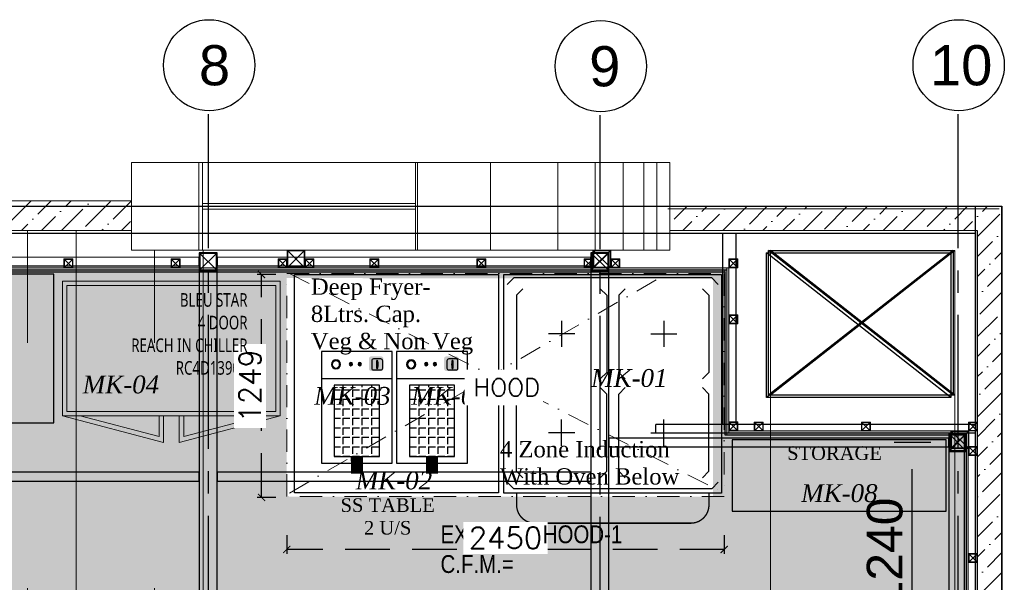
# Model space of a CAD drawing. Header units: inches. Extents: x -1008743 to -388065, y -1380311 to -642022.
# Tile 72 of 85: x -517280 to -511766, y -666294 to -663141. Entities that reach past the tile are written whole.
import ezdxf
from ezdxf.xclip import XClip

# ---------------------------------------------------------------- set-up
doc = ezdxf.new("R2010")
doc.units = ezdxf.units.IN
doc.header["$LTSCALE"] = 1000
doc.header["$MEASUREMENT"] = 0
doc.header["$XCLIPFRAME"] = 0
doc.header["$PDMODE"] = 35
for name, pattern in [('CENTER2', [1.125, 0.75, -0.125, 0.125, -0.125]), ('General Arrangement Plan$0$( Hidden )', [0.375, 0.25, -0.125]), ('General Arrangement Plan$0$DASHDOT', [1, 0.5, -0.25, 0, -0.25]), ('General Arrangement Plan$1$.5', [2, 0.5, -0.5, 0.5, -0.5]), ('General Arrangement Plan$1$CORES & SETBACK$0$HIDDEN', [0.375, 0.25, -0.125]), ('General Arrangement Plan$1$HIDDEN', [0.375, 0.25, -0.125]), ('HIDDEN', [0.375, 0.25, -0.125])]:
    doc.linetypes.add(name, pattern=pattern)
for name, color, linetype in [('A-ANNO-DIMS-30', 7, 'Continuous'), ('General Arrangement Plan$1$Equipment', 5, 'Continuous'), ('General Arrangement Plan$1$Equipment Name', 7, 'Continuous'), ('General Arrangement Plan$1$IDS-DOOR', 45, 'Continuous'), ('General Arrangement Plan$1$wall', 7, 'Continuous'), ('IFF-35 HEAVY', 100, 'Continuous'), ('M-HVAC-INSULATION', 7, 'Continuous'), ('wall', 7, 'Continuous')]:
    doc.layers.add(name, color=color, linetype=linetype)
for name, color, linetype, lineweight in [('General Arrangement Plan$0$Exhaust Hood', 6, 'Continuous', 13), ('General Arrangement Plan$0$KITCHEN EQUIPMENT', 74, 'Continuous', 15), ('General Arrangement Plan$0$TEXT', 7, 'Continuous', 5), ('General Arrangement Plan$1$BEAM', 113, 'Continuous', 9), ('General Arrangement Plan$1$MEI- EXISTING WALLS', 1, 'Continuous', 15), ('General Arrangement Plan$1$PLASTER', 252, 'Continuous', 13), ('General Arrangement Plan$1$TILES', 104, 'Continuous', 9), ('General Arrangement Plan$1$TXT', 6, 'Continuous', 20), ('General Arrangement Plan$1$Wall Hatch', 8, 'Continuous', 0), ('HVAC EXISTING DUCT', 26, 'Continuous', 15), ('MEI- EXISTING WALLS', 1, 'Continuous', 15)]:
    doc.layers.add(name, color=color, linetype=linetype, lineweight=lineweight)
doc.layers.add('General Arrangement Plan$1$MH- (Structural Elements)Strc-4', color=7, linetype='Continuous', lineweight=0, true_color=0xb85b00)
doc.layers.add('General Arrangement Plan$1$MS', color=7, linetype='Continuous', lineweight=0, true_color=0x3c5977)
doc.styles.add('ARIAL', font='arial.ttf')
doc.styles.add('C-ARIAL', font='arial.ttf')
doc.styles.add('General Arrangement Plan$1$Standard', font='ARIALN.TTF')
doc.styles.add('General Arrangement Plan$1$style12', font='BOOKOSI.TTF')
doc.styles.get("Standard").update_dxf_attribs({"font": 'txt.shx'})
doc.dimstyles.new('S-50', dxfattribs={"dimtxt": 200, "dimasz": 150, "dimexe": 100, "dimexo": 100, "dimgap": 50, "dimtad": 1, "dimdec": 0, "dimzin": 0, "dimdsep": 46, "dimtxsty": 'ARIAL', "dimblk1": 'ARCHTICK', "dimblk2": 'ARCHTICK', "dimcen": 0.09, "dimdle": 100, "dimclrd": 8, "dimclre": 8, "dimclrt": 6, "dimadec": 0, "dimazin": 0, "dimtfac": 1, "dimtdec": 0, "dimtofl": 0, "dimtmove": 0, "dimatfit": 3, "dimfxl": 1, "dimtolj": 1, "dimtzin": 0, "dimlwd": -1, "dimarcsym": 0})
doc.dimstyles.new('TFS-Dim', dxfattribs={"dimtxt": 120, "dimasz": 40, "dimexe": 25, "dimexo": 25, "dimgap": 4.5, "dimtad": 1, "dimdec": 0, "dimzin": 0, "dimdsep": 46, "dimtxsty": 'Standard', "dimblk": 'ARCHTICK', "dimcen": 0.09, "dimdle": 2, "dimclrd": 256, "dimclre": 8, "dimadec": 0, "dimazin": 0, "dimtfac": 1, "dimtdec": 0, "dimtofl": 0, "dimtmove": 1, "dimatfit": 3, "dimfxl": 1, "dimtolj": 1, "dimtzin": 0, "dimlwd": -1, "dimlwe": -1, "dimarcsym": 0})
pattern_1 = [(45, (0, 0), (42.09495, 154.34815), [198.4375, -39.6875, 0, -39.6875])]
pattern_2 = [(45, (0, 0), (1e-12, 8.838834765), [6.25, -6.25]), (135, (4.4194, 4.4194), (-8.838834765, 1e-12), [6.25, -6.25])]
pattern_3 = [(172.5, (-726867.071, -969433.78), (-6.58963561, -7.03506592), [0, -7.6, 0, -8.5, 0, -8.125]), (142.5, (-726867.071, -969433.78), (-16.23489865, -3.72068755), [0, -4.1, 0, -6.85, 0, -2.625]), (102.5, (-726862.722, -969438.128), (-11.030161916, 10.990146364), [0, -2.5, 0, -9, 0, -11.75]), (92.5, (-726862.722, -969438.128), (-13.73131425, 7.52521082), [0, -1.25, 0, -5.9, 0, -6.75])]

# ---------------------------------------------------------------- blocks, each defined once
blk = doc.blocks.new('General Arrangement Plan$1$VDVEV')
at = {"layer": 'General Arrangement Plan$1$MH- (Structural Elements)Strc-4', "lineweight": 5}
blk.add_lwpolyline([(490.4, 2629.6), (490.4, 3005.2), (0, 3005.2), (0, 2629.6)], dxfattribs=at)
at = {"layer": 'General Arrangement Plan$1$MH- (Structural Elements)Strc-4', "lineweight": 9}
for points in [[(490.4, 2608.7), (490.4, 2629.6), (0, 2629.6), (0, 2608.7)], [(490.4, 1419.1), (0, 1419.1), (0, 1408.7), (490.4, 1408.7)]]:
    blk.add_lwpolyline(points, close=True, dxfattribs=at)
for points in [[(0, 2608.7), (0, 1419.1)], [(229.6, 1419.1), (229.6, 2608.7)], [(260.9, 1419.1), (260.9, 2608.7)], [(490.4, 1419.1), (490.4, 2608.7)], [(0, 1408.7), (0, 0), (490.4, 0), (490.4, 1408.7)], [(0, 1001.7), (490.4, 1001.7)]]:
    blk.add_lwpolyline(points, dxfattribs=at)
at = {"layer": 'General Arrangement Plan$1$MH- (Structural Elements)Strc-4', "lineweight": 0}
for points in [[(0, 626.1), (490.4, 626.1)], [(0, 417.4), (490.4, 417.4)], [(0, 260.9), (490.4, 260.9)], [(0, 146.1), (490.4, 146.1)], [(0, 73), (490.4, 73)]]:
    blk.add_lwpolyline(points, dxfattribs=at)
blk = doc.blocks.new('General Arrangement Plan$1$A$C08D46EED')
at = {"lineweight": 0}
for p, q in [((-523.2, 710.2), (-440.8, 609.6)), ((-1219.8, 140, 0), (-1137.4, 39.4))]:
    blk.add_line(p, q, dxfattribs=at)
at = {"linetype": 'Continuous', "lineweight": 0, "const_width": 6}
blk.add_lwpolyline([(-440.8, 609.6), (-523.2, 710.2), (-569.6, 672.2), (-525.3, 618), (-513.6, 627.5), (-475.6, 581.1)], close=True, dxfattribs=at)
blk.add_lwpolyline([(-440.8, 609.6), (-523.2, 710.2), (-569.6, 672.2), (-525.3, 618), (-513.6, 627.5), (-475.6, 581.1)], close=True, dxfattribs=at)
at = {"lineweight": 0}
blk.add_lwpolyline([(-513.6, 627.5), (-560.1, 589.5), (-46.4, -38), (0, 0)], close=True, dxfattribs=at)
blk.add_lwpolyline([(-513.6, 627.5), (-560.1, 589.5), (-46.4, -38), (0, 0)], close=True, dxfattribs=at)
at = {"linetype": 'Continuous', "lineweight": 0, "const_width": 6, "elevation": 0}
blk.add_lwpolyline([(-1138.2, 38.8), (-1220.6, 139.4), (-1174.1, 177.4), (-1129.8, 123.2), (-1141.4, 113.7), (-1103.4, 67.3)], close=True, dxfattribs=at)
blk.add_lwpolyline([(-1138.2, 38.8), (-1220.6, 139.4), (-1174.1, 177.4), (-1129.8, 123.2), (-1141.4, 113.7), (-1103.4, 67.3)], close=True, dxfattribs=at)
at = {"color": 8, "linetype": 'General Arrangement Plan$1$HIDDEN', "ltscale": 0.025}
blk.add_arc((-511.6, 632, 0), 815.6, 219.45, 304.7707, dxfattribs=at)
blk = doc.blocks.new('General Arrangement Plan$1$A$C974a59a5')
at = {"layer": 'General Arrangement Plan$1$Equipment', "linetype": 'Continuous'}
h = blk.add_hatch(color=2, dxfattribs=at)
h.dxf.hatch_style = 1
h.paths.add_polyline_path([(41, -17.4, 0.414214), (32.1, -26.4), (32.1, -62.2, 0.414214), (41, -71.1), (76.9, -71.1, 0.414214), (85.8, -62.2), (85.8, -26.4, 0.414214), (76.9, -17.4)])
h = blk.add_hatch(color=256, dxfattribs=at)
h.dxf.hatch_style = 1
h.paths.add_polyline_path([(223.5, -46.9, 1), (189.8, -46.9, 1)])
h.paths.add_polyline_path([(220.2, -46.9, 1), (193.1, -46.9, 1)], flags=16)
h = blk.add_hatch(color=1, dxfattribs=at)
h.dxf.hatch_style = 1
h.paths.add_polyline_path([(113.1, -45.6, -1), (125.3, -45.6, -1)])
h = blk.add_hatch(color=2, dxfattribs=at)
h.dxf.hatch_style = 1
h.paths.add_polyline_path([(145.5, -45.6, -1), (157.6, -45.6, -1)])
h = blk.add_hatch(dxfattribs=at)
h.set_pattern_fill('ANGLE', color=251, scale=5, angle=180)
h.set_pattern_definition([(180, (-22665710.864, 7389292.22), (-4e-15, -34.925), [25.4, -9.525]), (270, (-22665710.864, 7389292.22), (34.925, -6e-15), [25.4, -9.525])])
h.paths.add_polyline_path([(47.1, -385), (212.9, -385), (212.9, -123.5), (47.1, -123.5)])
blk.add_line((0, -100), (260, -100), dxfattribs=at)
for points in [[(0, 0), (260, 0), (260, -410), (0, -410)], [(47.1, -123.5), (212.9, -123.5), (212.9, -385), (47.1, -385)]]:
    blk.add_lwpolyline(points, close=True, dxfattribs=at)
blk.add_lwpolyline([(41.4, -26.7), (68.5, -26.7, -0.414214), (75.2, -33.4), (75.2, -60.5, -0.414214), (68.5, -67.2), (41.4, -67.2, -0.414214), (34.7, -60.5), (34.7, -33.4, -0.414214)], format="xyb", close=True, dxfattribs=at)
at = {"layer": 'General Arrangement Plan$1$Equipment', "const_width": 44.2}
blk.add_lwpolyline([(130, -385), (129.7, -449)], dxfattribs=at)
at = {"layer": 'General Arrangement Plan$1$Equipment', "linetype": 'Continuous'}
for centre, radius in [((206.6, -46.9), 16.9), ((206.6, -46.9), 13.5), ((119.2, -45.6), 6.08), ((151.5, -45.6), 6.08)]:
    blk.add_circle(centre, radius, dxfattribs=at)
blk.add_ellipse((54.9, -46.9), major_axis=(0, -16), ratio=0.192581, dxfattribs=at)
blk = doc.blocks.new('General Arrangement Plan$1$A$C46ca8d90')
at = {"layer": 'General Arrangement Plan$1$Equipment', "color": 251}
for p, q in [((-787.9, 767.3, 0.7), (-763.6, 791.5, 0.7)), ((-763.6, 791.5, 0.7), (-36.4, 791.5, 0.7)), ((-12.1, 767.3, 0.7), (-36.4, 791.5, 0.7)), ((-753.3, 727.6, 0.7), (-730, 751, 0.7)), ((-753.3, 727.6, 0.7), (-753.3, 443.4, 0.7)), ((-445.8, 751, 0.7), (-422.4, 727.6, 0.7)), ((-422.4, 727.6, 0.7), (-422.4, 443.4, 0.7)), ((-354.2, 751, 0.7), (-377.6, 727.6, 0.7)), ((-377.6, 727.6, 0.7), (-377.6, 443.4, 0.7)), ((-46.7, 727.6, 0.7), (-70, 751, 0.7)), ((-46.7, 727.6, 0.7), (-46.7, 443.4, 0.7)), ((-587.9, 633.6, 0.7), (-587.9, 537.3, 0.7)), ((-212.1, 633.6, 0.7), (-212.1, 537.3, 0.7)), ((-539.7, 585.5, 0.7), (-636, 585.5, 0.7)), ((-260.3, 585.5, 0.7), (-164, 585.5, 0.7)), ((-753.3, 443.4, 0.7), (-730, 420, 0.7)), ((-422.4, 443.4, 0.7), (-445.8, 420, 0.7)), ((-377.6, 443.4, 0.7), (-354.2, 420, 0.7)), ((-46.7, 443.4, 0.7), (-70, 420, 0.7)), ((-753.3, 364, 0.7), (-730, 387.4, 0.7)), ((-753.3, 79.7, 0.7), (-753.3, 364, 0.7)), ((-422.4, 364, 0.7), (-445.8, 387.4, 0.7)), ((-422.4, 79.7, 0.7), (-422.4, 364, 0.7)), ((-377.6, 364, 0.7), (-354.2, 387.4, 0.7)), ((-377.6, 79.7, 0.7), (-377.6, 364, 0.7)), ((-46.7, 364, 0.7), (-70, 387.4, 0.7)), ((-46.7, 79.7, 0.7), (-46.7, 364, 0.7)), ((-587.9, 173.7, 0.7), (-587.9, 270, 0.7)), ((-212.1, 173.7, 0.7), (-212.1, 270, 0.7)), ((-539.7, 221.8, 0.7), (-636, 221.8, 0.7)), ((-260.3, 221.8, 0.7), (-164, 221.8, 0.7)), ((-753.3, 79.7, 0.7), (-730, 56.3, 0.7)), ((-445.8, 56.3, 0.7), (-422.4, 79.7, 0.7)), ((-354.2, 56.3, 0.7), (-377.6, 79.7, 0.7)), ((-46.7, 79.7, 0.7), (-70, 56.3, 0.7)), ((-787.9, 40, 0.7), (-763.6, 15.8, 0.7)), ((-12.1, 40, 0.7), (-36.4, 15.8, 0.7)), ((-763.6, 15.8, 0.7), (-36.4, 15.8, 0.7))]:
    blk.add_line(p, q, dxfattribs=at)
at = {"layer": 'General Arrangement Plan$1$Equipment'}
blk.add_lwpolyline([(-800, 0), (0, 0), (0, 803.7), (-800, 803.7)], close=True, dxfattribs=at)
blk = doc.blocks.new('General Arrangement Plan$1$A$C0642dd72')
at = {"layer": 'General Arrangement Plan$1$MS', "ltscale": 10}
for p, q in [((10587.9, 12649.7), (10687.9, 12749.7)), ((10687.9, 12649.7), (10587.9, 12749.7)), ((12300.7, 12649.7), (12400.7, 12749.7)), ((12400.7, 12649.7), (12300.7, 12749.7)), ((14305.3, 11636.5), (14405.3, 11736.5)), ((14405.3, 11636.5), (14305.3, 11736.5))]:
    blk.add_line(p, q, dxfattribs=at)
for points in [[(10587.9, 12649.7), (10687.9, 12649.7), (10687.9, 12749.7), (10587.9, 12749.7)], [(10591.9, 12653.7), (10683.9, 12653.7), (10683.9, 12745.7), (10591.9, 12745.7)], [(12300.7, 12649.7), (12400.7, 12649.7), (12400.7, 12749.7), (12300.7, 12749.7)], [(12304.7, 12653.7), (12396.7, 12653.7), (12396.7, 12745.7), (12304.7, 12745.7)], [(14305.3, 11636.5), (14405.3, 11636.5), (14405.3, 11736.5), (14305.3, 11736.5)], [(14309.3, 11640.5), (14401.3, 11640.5), (14401.3, 11732.5), (14309.3, 11732.5)]]:
    blk.add_lwpolyline(points, close=True, dxfattribs=at)
blk = doc.blocks.new('*U464')
at = {"layer": 'General Arrangement Plan$1$TILES'}
h = blk.add_hatch(dxfattribs=at)
h.set_pattern_fill('ZIGZAG', color=256, scale=50, angle=45)
h.set_pattern_definition(pattern_2)
h.paths.add_polyline_path([(98753.1, -853991.2), (98753.1, -854001.2), (105382.5, -854001.2), (105382.5, -853991.2)])
blk.add_lwpolyline([(105382.5, -854001.2), (105382.5, -853991.2), (98753.1, -853991.2), (98753.1, -854001.2)], close=True, dxfattribs=at)
blk = doc.blocks.new('*U465')
at = {"layer": 'General Arrangement Plan$1$PLASTER'}
h = blk.add_hatch(dxfattribs=at)
h.set_pattern_fill('AR-SAND', color=256, scale=5, angle=90)
h.set_pattern_definition(pattern_3)
h.paths.add_polyline_path([(119264.1, -848190.3), (119264.1, -848202.3), (127101.9, -848202.3), (127101.9, -848190.3)])
blk.add_lwpolyline([(127101.9, -848202.3), (127101.9, -848190.3), (119264.1, -848190.3), (119264.1, -848202.3)], close=True, dxfattribs=at)
blk = doc.blocks.new('General Arrangement Plan$1$A$C25013FFA')
at = {"layer": 'General Arrangement Plan$1$MS', "linetype": 'General Arrangement Plan$1$CORES & SETBACK$0$HIDDEN', "ltscale": 25}
for p, q in [((-9, 60), (35, 16)), ((35, 60), (-9, 16))]:
    blk.add_line(p, q, dxfattribs=at)
at = {"layer": 'General Arrangement Plan$1$MS', "ltscale": 25}
blk.add_lwpolyline([(-12, 13), (38, 13), (38, 63), (-12, 63)], close=True, dxfattribs=at)
blk.add_lwpolyline([(-12, 13), (38, 13), (38, 63), (-12, 63)], close=True, dxfattribs=at)
at = {"layer": 'General Arrangement Plan$1$MS', "linetype": 'General Arrangement Plan$1$.5', "ltscale": 25}
blk.add_lwpolyline([(-9, 16), (35, 16), (35, 60), (-9, 60)], close=True, dxfattribs=at)
blk = doc.blocks.new('*U467')
at = {"layer": 'General Arrangement Plan$1$TILES'}
h = blk.add_hatch(dxfattribs=at)
h.set_pattern_fill('ZIGZAG', color=256, scale=50, angle=45)
h.set_pattern_definition(pattern_2)
h.paths.add_polyline_path([(98763.1, -853991.2), (98763.1, -854001.2), (100018.5, -854001.2), (100018.5, -853991.2)])
blk.add_lwpolyline([(100018.5, -854001.2), (100018.5, -853991.2), (98763.1, -853991.2), (98763.1, -854001.2)], close=True, dxfattribs=at)
blk = doc.blocks.new('*U468')
at = {"layer": 'General Arrangement Plan$1$PLASTER'}
h = blk.add_hatch(dxfattribs=at)
h.set_pattern_fill('AR-SAND', color=256, scale=5, angle=90)
h.set_pattern_definition(pattern_3)
h.paths.add_polyline_path([(119286.1, -848190.3), (119286.1, -848202.3), (120529.6, -848202.3), (120529.6, -848190.3)])
blk.add_lwpolyline([(120529.6, -848202.3), (120529.6, -848190.3), (119286.1, -848190.3), (119286.1, -848202.3)], close=True, dxfattribs=at)
blk = doc.blocks.new('*U469')
at = {"layer": 'General Arrangement Plan$1$TILES'}
h = blk.add_hatch(dxfattribs=at)
h.set_pattern_fill('ZIGZAG', color=256, scale=50, angle=45)
h.set_pattern_definition(pattern_2)
h.paths.add_polyline_path([(99095.5, -853991.2), (99095.5, -854001.2), (100018.5, -854001.2), (100018.5, -853991.2)])
blk.add_lwpolyline([(100018.5, -854001.2), (100018.5, -853991.2), (99095.5, -853991.2), (99095.5, -854001.2)], close=True, dxfattribs=at)
blk = doc.blocks.new('*U470')
at = {"layer": 'General Arrangement Plan$1$PLASTER'}
h = blk.add_hatch(dxfattribs=at)
h.set_pattern_fill('AR-SAND', color=256, scale=5, angle=90)
h.set_pattern_definition(pattern_3)
h.paths.add_polyline_path([(119594.5, -848190.3), (119594.5, -848202.3), (120519.6, -848202.3), (120519.6, -848190.3)])
blk.add_lwpolyline([(120519.6, -848202.3), (120519.6, -848190.3), (119594.5, -848190.3), (119594.5, -848202.3)], close=True, dxfattribs=at)
blk = doc.blocks.new('*U471')
at = {"layer": 'General Arrangement Plan$1$TILES'}
h = blk.add_hatch(dxfattribs=at)
h.set_pattern_fill('ZIGZAG', color=256, scale=50, angle=45)
h.set_pattern_definition(pattern_2)
h.paths.add_polyline_path([(91188.8, -853991.2), (91188.8, -854001.2), (100018.5, -854001.2), (100018.5, -853991.2)])
blk.add_lwpolyline([(100018.5, -854001.2), (100018.5, -853991.2), (91188.8, -853991.2), (91188.8, -854001.2)], close=True, dxfattribs=at)
blk = doc.blocks.new('*U472')
at = {"layer": 'General Arrangement Plan$1$PLASTER'}
h = blk.add_hatch(dxfattribs=at)
h.set_pattern_fill('AR-SAND', color=256, scale=5, angle=90)
h.set_pattern_definition(pattern_3)
h.paths.add_polyline_path([(111689.8, -848190.3), (111689.8, -848202.3), (120539.6, -848202.3), (120539.6, -848190.3)])
blk.add_lwpolyline([(120539.6, -848202.3), (120539.6, -848190.3), (111689.8, -848190.3), (111689.8, -848202.3)], close=True, dxfattribs=at)
blk = doc.blocks.new('General Arrangement Plan')
at = {"layer": 'General Arrangement Plan$1$Wall Hatch', "true_color": 0xc7c8ca}
h = blk.add_hatch(dxfattribs=at)
h.set_pattern_fill('ANSI36', color=9, scale=25)
h.set_pattern_definition(pattern_1)
h.paths.add_polyline_path([(3100.4, 14050.1), (3100.4, 13882.8), (9916.9, 13882.8), (9916.9, 14050.1)])
h = blk.add_hatch(dxfattribs=at)
h.set_pattern_fill('ANSI36', color=9, scale=25)
h.set_pattern_definition(pattern_1)
h.paths.add_polyline_path([(12932.4, 14018.9), (12932.4, 13882.8), (14653.2, 13882.8), (14656, 4873.7), (14791.6, 4873.7), (14788.9, 14018.6)])
at = {"layer": 'General Arrangement Plan$0$Exhaust Hood', "linetype": 'General Arrangement Plan$0$DASHDOT', "ltscale": 0.25}
for p, q in [((10801.2, 12411.9), (12915.8, 13641.9)), ((10801.2, 13641.9), (13236.4, 12411.9))]:
    blk.add_line(p, q, dxfattribs=at)
blk.add_lwpolyline([(13236.4, 13641.9), (13236.4, 12391.9), (10786.2, 12391.9), (10786.2, 13641.9)], close=True, dxfattribs=at)
at = {"layer": 'General Arrangement Plan$0$KITCHEN EQUIPMENT'}
for points in [[(10750.2, 13599.2), (10750.2, 12844.2), (9530.2, 12844.2), (9530.2, 13599.2)], [(10725.2, 13574.2), (10725.2, 12869.2), (9555.2, 12869.2), (9555.2, 13574.2)]]:
    blk.add_lwpolyline(points, close=True, dxfattribs=at)
for points in [[(10096.1, 12844.2), (10096.1, 12695.6), (9530.2, 12844.2)], [(10071.1, 12844.2), (10071.1, 12728), (9628.7, 12844.2)], [(10184.2, 12844.2), (10184.2, 12695.6), (10750.2, 12844.2)], [(10209.2, 12844.2), (10209.2, 12728), (10651.7, 12844.2)]]:
    blk.add_lwpolyline(points, dxfattribs=at)
at = {"layer": 'General Arrangement Plan$1$BEAM', "linetype": 'General Arrangement Plan$0$( Hidden )', "ltscale": 11}
for points in [[(9607.6, 13882.8), (9607.6, 877.8), (9334.2, 877.8), (9334.2, 13882.8)], [(10318.6, 13772.8), (10318.6, 877.8), (10045.1, 877.8), (10045.1, 13772.8)]]:
    blk.add_lwpolyline(points, close=True, dxfattribs=at)
at = {"layer": 'General Arrangement Plan$1$Equipment'}
for points in [[(7982.4, 12804.8), (9482.3, 12804.8), (9482.3, 13639), (7982.4, 13639)], [(11972.6, 12412.7), (10829.6, 12412.7), (10829.6, 13636.7), (11972.6, 13636.7)], [(11972.6, 12412.7), (10829.6, 12412.7), (10829.6, 13636.7), (11972.6, 13636.7)], [(13280.8, 12310.2), (14480.4, 12310.2), (14480.4, 12710.4), (13280.8, 12710.4)]]:
    blk.add_lwpolyline(points, close=True, dxfattribs=at)
at = {"layer": 'General Arrangement Plan$1$Equipment', "const_width": 7.62}
blk.add_lwpolyline([(13150.9, 12411.9), (13150.9, 12344.4, -0.414214), (13049.3, 12242.8), (12175.6, 12242.8, -0.414214), (12073.9, 12344.4), (12073.9, 12411.9)], format="xyb", dxfattribs=at)
at = {"layer": 'General Arrangement Plan$1$MEI- EXISTING WALLS', "color": 18, "true_color": 0x000000}
for p, q in [((14788.9, 14018.6), (12932.4, 14018.5)), ((14791.5, 4871.9), (14791.5, 14018.6)), ((14653.2, 13882.9), (12932.4, 13882.8)), ((14656, 5036.9), (14656, 13882.8))]:
    blk.add_line(p, q, dxfattribs=at)
blk.add_lwpolyline([(9916.9, 14050.2), (3094.3, 14050.1), (3094.3, 13882.8), (9916.9, 13882.8), (9916.9, 14050.2)], dxfattribs=at)
at = {"layer": 'General Arrangement Plan$1$MH- (Structural Elements)Strc-4'}
blk.add_lwpolyline([(3100.4, 14050.1), (9916.9, 14050.1), (9916.9, 13882.8), (3100.4, 13882.8)], close=True, dxfattribs=at)
blk.add_lwpolyline([(12932.4, 14018.9), (12932.4, 13882.8), (14653.2, 13882.8), (14656, 4873.7), (14791.6, 4873.7), (14788.9, 14018.6), (12932.4, 14018.9)], dxfattribs=at)
at = {"layer": 'General Arrangement Plan$1$wall', "color": 251, "ltscale": 5, "true_color": 0x636466}
blk.add_lwpolyline([(14518, 13771.2), (14518, 12960.5), (13484.5, 12960.5), (13484.5, 13771.2)], close=True, dxfattribs=at)
for points in [[(14518, 12960.5), (13484.5, 13771.2)], [(14518, 13771.2), (13484.5, 12960.5)]]:
    blk.add_lwpolyline(points, dxfattribs=at)
at = {"layer": 'General Arrangement Plan$1$Wall Hatch'}
blk.add_lwpolyline([(9916.9, 14265), (12932.4, 14265), (12932.4, 13772.8), (9916.9, 13772.8)], close=True, dxfattribs=at)
at = {"layer": 'General Arrangement Plan$1$Equipment', "xscale": -1.524003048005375, "yscale": 1.524003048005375, "zscale": 1.524003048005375}
for name, p in [('General Arrangement Plan$1$A$C46ca8d90', (12002.8, 12411.9)), ('General Arrangement Plan$1$A$C974a59a5', (11377, 13204.1)), ('General Arrangement Plan$1$A$C974a59a5', (11798.2, 13204.1))]:
    blk.add_blockref(name, p, dxfattribs=at)
at = {"layer": 'General Arrangement Plan$1$IDS-DOOR', "color": 1, "xscale": 1.331512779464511, "yscale": 1.331512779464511, "zscale": 1.331512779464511, "rotation": 320.6991735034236}
blk.add_blockref('General Arrangement Plan$1$A$C08D46EED', (11248.6, 10359.5), dxfattribs=at)
at = {"layer": 'General Arrangement Plan$1$MH- (Structural Elements)Strc-4', "xscale": 1.003446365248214, "yscale": 1.003446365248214, "zscale": 1.003446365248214, "rotation": 90}
blk.add_blockref('General Arrangement Plan$1$VDVEV', (12932.4, 13772.8), dxfattribs=at)
at = {"layer": 'General Arrangement Plan$1$MS', "ltscale": 10}
blk.add_blockref('General Arrangement Plan$1$A$C0642dd72', (200.7, 1023.9), dxfattribs=at)
at = {"layer": 'General Arrangement Plan$1$MS', "ltscale": 25, "rotation": 180}
for p in [(9576.6, 13736.6), (10176.6, 13736.6), (10776.6, 13736.6), (12639.4, 13736.7), (13300.5, 13736.7), (13300.5, 13423.6), (13300.5, 12823.6), (13443, 12822.6), (14043, 12822.6), (14643, 12822.6), (14643, 12685.7), (14643, 12085.7)]:
    blk.add_blockref('General Arrangement Plan$1$A$C25013FFA', p, dxfattribs=at)
at = {"layer": 'General Arrangement Plan$1$MS', "ltscale": 25, "xscale": -1, "rotation": 180}
for p in [(10900.6, 13736.6), (11263.4, 13736.7), (11863.4, 13736.7), (12463.4, 13736.7)]:
    blk.add_blockref('General Arrangement Plan$1$A$C25013FFA', p, dxfattribs=at)
at = {"layer": 'General Arrangement Plan$1$PLASTER', "xscale": -1}
for name, p, rotation in [('*U472', (-107289.1, -834528.7), 180), ('*U470', (-834939.8, 133268.2), 90), ('*U468', (-106023.6, -835441.7), 180), ('*U465', (-833599.4, 131924.6), 90)]:
    blk.add_blockref(name, p, dxfattribs=dict(at, rotation=rotation))
at = {"layer": 'General Arrangement Plan$1$TILES'}
for name, p in [('*U471', (-86778, 867652.9)), ('*U467', (-85512.6, 866739.8))]:
    blk.add_blockref(name, p, dxfattribs=at)
for name, p, rotation in [('*U469', (867241.7, 112757.2), 270), ('*U464', (868582.2, 111413.5), 269.9999999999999)]:
    blk.add_blockref(name, p, dxfattribs=dict(at, rotation=rotation))
at = {"layer": 'General Arrangement Plan$0$TEXT', "color": 1, "char_height": 100, "attachment_point": 7, "style": 'General Arrangement Plan$1$Standard'}
for s, insert in [('{\\fTimes New Roman|b0|i1|c0|p18;MK-04}', (9643.7, 12968.5)), ('{\\fTimes New Roman|b0|i1|c0|p18;MK-01}', (12491, 13005)), ('{\\fTimes New Roman|b0|i1|c0|p18;MK-03}', (10940.5, 12904.7)), ('{\\fTimes New Roman|b0|i1|c0|p18;MK-03}', (11484.2, 12904.7)), ('{\\fTimes New Roman|b0|i1|c0|p18;MK-02}', (11172.8, 12430.5)), ('{\\fTimes New Roman|b0|i1|c0|p18;MK-08}', (13667.6, 12359.8))]:
    blk.add_mtext(s, dxfattribs=dict(at, insert=insert))
at = {"layer": 'General Arrangement Plan$1$Equipment Name', "color": 0, "style": 'General Arrangement Plan$1$style12'}
for s, insert, char_height, width, attachment_point in [('\\A1;\\pxql;{\\C256;Deep Fryer-\\P8Ltrs. Cap. \\PVeg & Non Veg}', (12085, 13187.8), 91.44, 1163.721, 9), ('{\\fMicrosoft YaHei UI|b0|i0|c0|p34;\\W0.75;BLEU STAR \\P4 DOOR \\PREACH IN CHILLER \\PRC4D1390E}', (10566.6, 13532.1), 76.2, 665.805, 3), ('\\A1;\\pxql;{\\C256;4 Zone Induction \\PWith Oven Below}', (13144.2, 12457.1), 91.44, 1163.721, 9), ('STORAGE', (14119.7, 12673.6), 76.2, 665.805, 3), ('\\pxqc;SS TABLE\\P2 U/S', (11684.5, 12382.1), 76.2, 665.805, 3)]:
    blk.add_mtext(s, dxfattribs=dict(at, insert=insert, char_height=char_height, width=width, attachment_point=attachment_point))
at = {"layer": 'General Arrangement Plan$1$TXT', "color": 6, "ltscale": 0.25, "insert": (11647.6, 12230.4), "char_height": 100, "width": 1022.292, "attachment_point": 1, "style": 'General Arrangement Plan$1$Standard'}
blk.add_mtext('EXHAUST HOOD-1\\PC.F.M.=', dxfattribs=at)
blk = doc.blocks.new('_ArchTick')
at = {"color": 0, "linetype": 'ByBlock', "const_width": 0.15}
blk.add_lwpolyline([(-0.5, -0.5), (0.5, 0.5)], dxfattribs=at)
blk = doc.blocks.new('*D490')
at = {"layer": 'A-ANNO-DIMS-30', "color": 8, "linetype": 'HIDDEN'}
for p, q in [((-515785, -666029.8), (-515785, -666134.8)), ((-513334.7, -666029.8), (-513334.7, -666134.8))]:
    blk.add_line(p, q, dxfattribs=at)
at = {"layer": 'A-ANNO-DIMS-30', "linetype": 'HIDDEN'}
blk.add_line((-513332.7, -666109.8), (-515787, -666109.8), dxfattribs=at)
at = {"layer": 'Defpoints', "color": 0, "ltscale": 10}
for p in [(-515785, -665818.3), (-513334.7, -665818.3), (-515785, -666109.8)]:
    blk.add_point(p, dxfattribs=at)
at = {"layer": 'A-ANNO-DIMS-30', "ltscale": 10, "xscale": 40, "yscale": 40, "zscale": 40, "rotation": 180}
blk.add_blockref('_ArchTick', (-515785, -666109.8), dxfattribs=at)
at = {"layer": 'A-ANNO-DIMS-30', "ltscale": 10, "xscale": 40, "yscale": 40, "zscale": 40}
blk.add_blockref('_ArchTick', (-513334.7, -666109.8), dxfattribs=at)
at = {"layer": 'A-ANNO-DIMS-30', "color": 0, "ltscale": 10, "insert": (-514559.8, -666045.3), "char_height": 120, "attachment_point": 5, "bg_fill": 3, "box_fill_scale": 1.25, "bg_fill_color": 257, "bg_fill_transparency": 0}
blk.add_mtext('\\A1;2450', dxfattribs=at)
blk = doc.blocks.new('*D491')
at = {"layer": 'A-ANNO-DIMS-30', "color": 8, "linetype": 'HIDDEN'}
for p, q in [((-515846.1, -664568.8), (-515951.1, -664568.8)), ((-515846.1, -665818.3), (-515951.1, -665818.3))]:
    blk.add_line(p, q, dxfattribs=at)
at = {"layer": 'A-ANNO-DIMS-30', "linetype": 'HIDDEN'}
blk.add_line((-515926.1, -665820.3), (-515926.1, -664566.8), dxfattribs=at)
at = {"layer": 'Defpoints', "color": 0, "ltscale": 10}
for p in [(-515926.1, -664568.8), (-515785, -664568.8), (-515785, -665818.3)]:
    blk.add_point(p, dxfattribs=at)
at = {"layer": 'A-ANNO-DIMS-30', "ltscale": 10, "xscale": 40, "yscale": 40, "zscale": 40}
for p, rotation in [((-515926.1, -664568.8), 90), ((-515926.1, -665818.3), 270)]:
    blk.add_blockref('_ArchTick', p, dxfattribs=dict(at, rotation=rotation))
at = {"layer": 'A-ANNO-DIMS-30', "color": 0, "ltscale": 10, "insert": (-515990.6, -665193.6), "char_height": 120, "attachment_point": 5, "rotation": 90, "bg_fill": 3, "box_fill_scale": 1.25, "bg_fill_color": 257, "bg_fill_transparency": 0}
blk.add_mtext('\\A1;1249', dxfattribs=at)
blk = doc.blocks.new('*D532')
at = {"color": 8, "lineweight": -2, "ltscale": 10}
for p, q in [((-468379.2, -684455.2), (-468584.9, -684455.2)), ((-468379.2, -685694.8), (-468584.9, -685694.8))]:
    blk.add_line(p, q, dxfattribs=at)
at = {"color": 8, "ltscale": 10}
blk.add_line((-468484.9, -685544.8), (-468484.9, -684605.2), dxfattribs=at)
for points in [[(-468459.9, -684605.2), (-468509.9, -684605.2), (-468484.9, -684455.2)], [(-468509.9, -685544.8), (-468459.9, -685544.8), (-468484.9, -685694.8)]]:
    blk.add_solid(points, dxfattribs=at)
at = {"layer": 'Defpoints', "color": 0, "ltscale": 10}
for p in [(-468484.9, -684455.2), (-468279.2, -684455.2), (-468279.2, -685694.8)]:
    blk.add_point(p, dxfattribs=at)
at = {"color": 6, "ltscale": 10, "insert": (-468637, -685075), "char_height": 200, "attachment_point": 5, "rotation": 90, "style": 'ARIAL'}
blk.add_mtext('\\A1;1240', dxfattribs=at)
blk = doc.blocks.new('latout')
at = {"color": 252, "linetype": 'CENTER2'}
for p, q in [((-4248.1, 13525.7), (-4248.1, -289.9)), ((-2054.6, 13520.1), (-2054.6, -295.4)), ((-50, 13525.7), (-50, -289.9))]:
    blk.add_line(p, q, dxfattribs=at)
at = {"ltscale": 10}
for p, q in [((-12040.8, 13009.7), (197.2, 13009.7)), ((47.2, 13009.6), (50, 3850.6)), ((197.2, 13009.7), (200, 3850.6)), ((-12076.7, 12859.7), (50, 12859.7)), ((-1365.5, 11787.5), (-1365.5, 12859.7)), ((-1290.5, 11787.5), (-1290.5, 12859.7)), ((50, 11736.5), (50, 12859.7)), ((-4298.1, 12649.7), (-4198.1, 12749.7)), ((-4198.1, 12649.7), (-4298.1, 12749.7)), ((-2104.6, 12649.7), (-2004.6, 12749.7)), ((-2004.6, 12649.7), (-2104.6, 12749.7)), ((50, 11786.5), (-1741, 11786.5)), ((-1741, 11739), (-1741, 11786.5)), ((50, 11739), (-1741, 11739)), ((-100, 11636.5), (0, 11736.5)), ((0, 11636.5), (-100, 11736.5))]:
    blk.add_line(p, q, dxfattribs=at)
at = {"color": 4, "ltscale": 10}
for points in [[(-4298.1, 12649.7), (-4198.1, 12649.7), (-4198.1, 12749.7), (-4298.1, 12749.7)], [(-4294.1, 12653.7), (-4202.1, 12653.7), (-4202.1, 12745.7), (-4294.1, 12745.7)], [(-2104.6, 12649.7), (-2004.6, 12649.7), (-2004.6, 12749.7), (-2104.6, 12749.7)], [(-2100.6, 12653.7), (-2008.6, 12653.7), (-2008.6, 12745.7), (-2100.6, 12745.7)], [(-100, 11636.5), (0, 11636.5), (0, 11736.5), (-100, 11736.5)], [(-96, 11640.5), (-4, 11640.5), (-4, 11732.5), (-96, 11732.5)]]:
    blk.add_lwpolyline(points, close=True, dxfattribs=at)
at = {"color": 6, "ltscale": 10}
for points in [[(-5588, 12675.9), (-4298.1, 12675.7), (-4298.1, 12723.7), (-5588, 12723.9)], [(-4198.1, 12675.8), (-2104.6, 12675.7), (-2104.6, 12723.7), (-4198.1, 12723.8)], [(-2004.6, 11662.6), (-100, 11662.5), (-100, 11710.5), (-2004.6, 11710.6)]]:
    blk.add_lwpolyline(points, close=True, dxfattribs=at)
at = {"color": 3, "ltscale": 10}
for points in [[(-4198.1, 10497), (-4198.1, 12649.7), (-4298.1, 12649.7), (-4298.1, 10497)], [(-2004.6, 10497), (-2004.6, 12649.7), (-2104.6, 12649.7), (-2104.6, 10497)], [(0, 10497), (0, 11636.5), (-100, 11636.5), (-100, 10497)]]:
    blk.add_lwpolyline(points, close=True, dxfattribs=at)
at = {"color": 30, "ltscale": 10}
for points in [[(-5587.7, 11469.6), (-4298.1, 11469.5), (-4298.1, 11519.5), (-5587.7, 11519.6)], [(-4198.1, 11469.4), (-2104.8, 11469.3), (-2104.8, 11519.3), (-4198.1, 11519.4)]]:
    blk.add_lwpolyline(points, close=True, dxfattribs=at)
for centre in [(-4242.6, 13800.1), (-2049.1, 13794.6), (-44.5, 13800.1)]:
    blk.add_circle(centre, 255.6)
at = {"layer": 'MEI- EXISTING WALLS', "color": 18, "true_color": 0x000000}
for p, q in [((182.9, 12995.5), (-1673.5, 12995.4)), ((47.3, 12859.8), (-1673.5, 12859.7)), ((50, 4013.8), (50, 12859.7))]:
    blk.add_line(p, q, dxfattribs=at)
at = {"layer": 'wall', "color": 251, "ltscale": 5, "true_color": 0x636466}
blk.add_lwpolyline([(-88, 12748.1), (-88, 11937.4), (-1121.4, 11937.4), (-1121.4, 12748.1)], close=True, dxfattribs=at)
for points in [[(-88, 11937.4), (-1121.4, 12748.1)], [(-88, 12748.1), (-1121.4, 11937.4)]]:
    blk.add_lwpolyline(points, dxfattribs=at)
at = {"color": 3, "style": 'C-ARIAL'}
for s, p in [('8', (-4299.8, 13687.9)), ('9', (-2114.3, 13682.3)), ('10', (-205.3, 13687.9))]:
    blk.add_text(s, height=225, dxfattribs=at).set_placement(p)
at = {"ltscale": 10}
dim = blk.add_linear_dim(base=(-305.708, 11686.5456), p1=(-100, 10446.9597), p2=(-100, 11686.5456), angle=90, dimstyle='S-50', dxfattribs=at)
dim.commit()
dim.dimension.update_dxf_attribs({"geometry": '*D532', "text_midpoint": (-457.8226, 11066.7526), "insert": (468179.18, 696141.7493)})

msp = doc.modelspace()

# ---------------------------------------------------------------- hatches: boundary and pattern name
at = {"layer": 'M-HVAC-INSULATION'}
h = msp.add_hatch(dxfattribs=at)
h.set_pattern_fill('DOTS', scale=50)
h.set_pattern_definition([(0, (-496533, -668672.15), (39.6875, 79.375), [0, -79.375])])
h.paths.add_polyline_path([(-513397.7, -664590), (-513397.7, -665814), (-515785, -665813.6), (-515785, -664589.6)])
h.paths.add_polyline_path([(-513946.8, -669505.6), (-513946.8, -666673), (-512866.8, -666673), (-512866.8, -669505.6)])
edge = h.paths.add_edge_path()
edge.add_line((-520586.8, -666673), (-521351.3, -666673))
edge.add_line((-521351.3, -666673), (-521351.3, -665473))
edge.add_line((-521351.3, -665473), (-519801.3, -665473))
edge.add_line((-519801.3, -665473), (-519801.3, -666673))
edge.add_line((-519801.3, -666673), (-513957.3, -666673))
edge.add_line((-513957.3, -666673), (-513957.3, -672249.4))
edge.add_line((-513957.3, -672249.4), (-511990.2, -672249.4))
edge.add_line((-511990.2, -672249.4), (-511990.2, -665468.9))
edge.add_arc((-511992.2, -665468.9), 2, 0, 90)
edge.add_line((-511992.2, -665466.9), (-513330.6, -665466.9))
edge.add_line((-513330.6, -665466.9), (-513330.6, -664553.9))
edge.add_line((-513330.6, -664553.9), (-522160.4, -664553.9))
edge.add_line((-522160.4, -664553.9), (-522161.8, -666673))
edge.add_line((-522161.8, -666673), (-520586.8, -666673))

# ---------------------------------------------------------------- linework, layer by layer
at = {"layer": 'IFF-35 HEAVY', "ltscale": 100}
msp.add_lwpolyline([(-513957.3, -672249.4), (-513957.3, -666673), (-522161.8, -666673), (-522160.4, -664553.9), (-513330.6, -664553.9), (-513330.6, -665466.9), (-511992.2, -665466.9, -0.414214), (-511990.2, -665468.9), (-511990.2, -672249.4), (-513957.3, -672249.4)], format="xyb", dxfattribs=at)

# ---------------------------------------------------------------- next in the draw order: block references
at = {"color": 7}
ref = msp.add_blockref('General Arrangement Plan', (-526571.1, -678205.6), dxfattribs=at)
XClip(ref).set_block_clipping_path([(48.7190010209, -107.5186207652), (15251.6043912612, 15253.5715002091)])

# ---------------------------------------------------------------- next in the draw order: linework, layer by layer
at = {"layer": 'HVAC EXISTING DUCT', "linetype": 'Continuous', "ltscale": 4}
for points in [[(-512042.7, -664434.4), (-512042.7, -665245.1), (-513076.1, -665245.1), (-513076.1, -664434.4)], [(-512042.7, -664434.4), (-512042.7, -665245.1), (-513076.1, -665245.1), (-513076.1, -664434.4)], [(-513076.1, -665245.1), (-513076.1, -673282.6), (-512042.7, -673282.6), (-512042.7, -665245.1)]]:
    msp.add_lwpolyline(points, close=True, dxfattribs=at)
for points in [[(-512042.7, -664434.4), (-513076.1, -665245.1)], [(-512042.7, -665245.1), (-513076.1, -664434.4)], [(-512042.7, -664434.4), (-513076.1, -665245.1)]]:
    msp.add_lwpolyline(points, dxfattribs=at)
at = {"layer": 'wall', "ltscale": 5}
msp.add_lwpolyline([(-512042.7, -665245.1), (-513076.1, -664434.4)], dxfattribs=at)

# ---------------------------------------------------------------- next in the draw order: texts
at = {"layer": 'A-ANNO-DIMS-30', "color": 7, "insert": (-514738.7, -665151.9), "char_height": 100, "width": 338.381, "attachment_point": 1, "bg_fill": 3, "box_fill_scale": 1.5, "bg_fill_color": 256, "bg_fill_transparency": 0}
msp.add_mtext('HOOD', dxfattribs=at)

# ---------------------------------------------------------------- next in the draw order: dimensions: what is measured, and where the dimension line sits
at = {"layer": 'A-ANNO-DIMS-30', "color": 7}
dim = msp.add_linear_dim(base=(-515785, -666109.8), p1=(-513334.7, -665818.3), p2=(-515785, -665818.3), dimstyle='TFS-Dim', override={"dimfxl": 80, "dimfxlon": 1, "dimtfill": 1, "dimarcsym": 1}, dxfattribs=at)
dim.commit()
dim.dimension.update_dxf_attribs({"geometry": '*D490', "text_midpoint": (-514559.8, -666045.3)})

# ---------------------------------------------------------------- next in the draw order: dimensions: what is measured, and where the dimension line sits
dim = msp.add_linear_dim(base=(-515926.0557, -664568.8458), p1=(-515784.9516, -665818.34), p2=(-515784.9516, -664568.8458), angle=90, dimstyle='TFS-Dim', override={"dimfxl": 80, "dimfxlon": 1, "dimtfill": 1, "dimarcsym": 1}, dxfattribs=at)
dim.commit()
dim.dimension.update_dxf_attribs({"geometry": '*D491', "text_midpoint": (-515990.5557, -665193.5929)})

# ---------------------------------------------------------------- next in the draw order: block references
at = {"ltscale": 10}
msp.add_blockref('latout', (-511976.8, -677196.7), dxfattribs=at)

doc.saveas('drawing.dxf')
